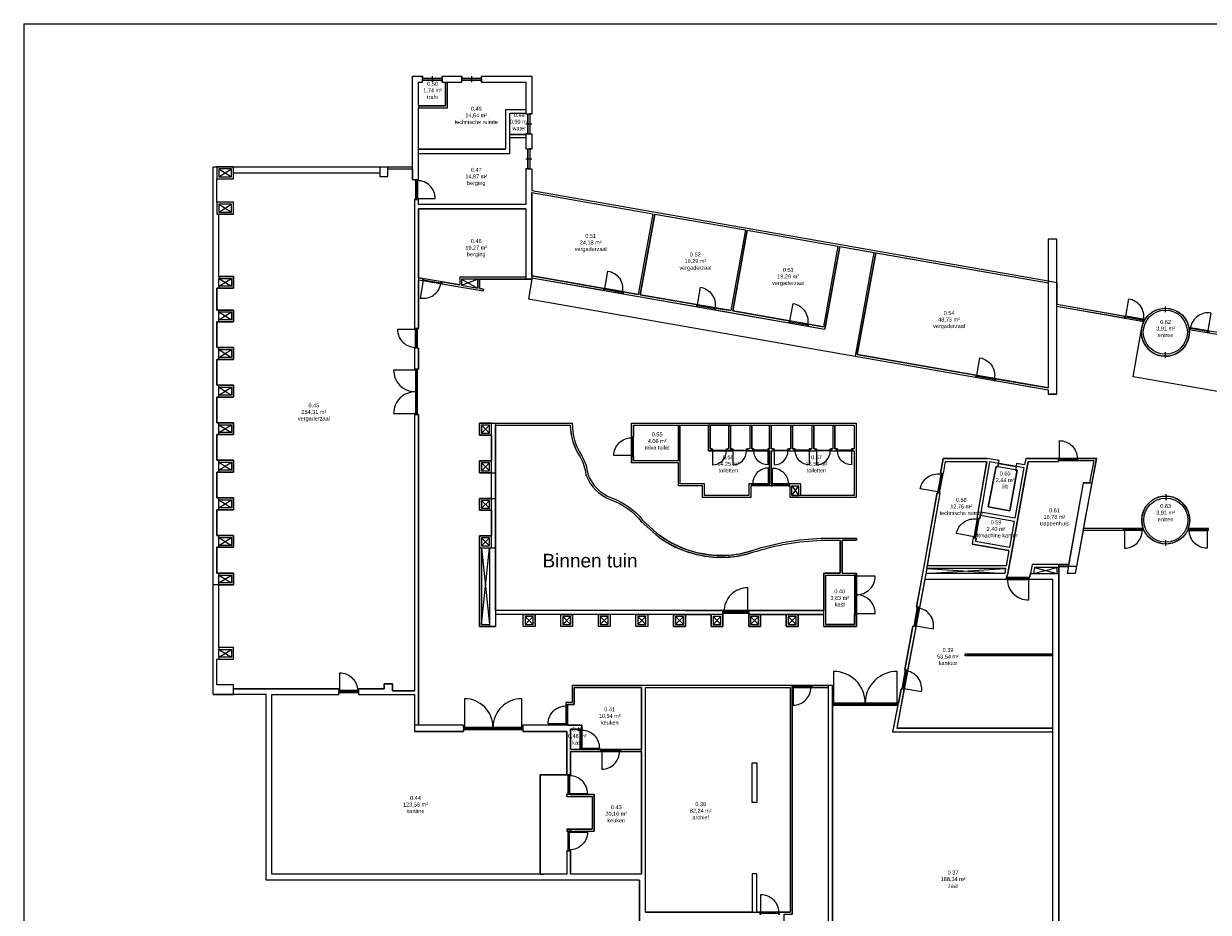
# Model space of a CAD drawing. Header units: inches. Extents: x 15 to 546804, y -66 to 267312.
# Tile 24 of 256: x 214980 to 274868, y 222380 to 267312. Entities that reach past the tile are written whole.
import ezdxf

# ---------------------------------------------------------------- set-up
doc = ezdxf.new("R2010")
doc.units = ezdxf.units.IN
doc.header["$MEASUREMENT"] = 0
doc.linetypes.add('DASHED', pattern=[0.75, 0.5, -0.25])
doc.layers.add('Contour lijnen_2', color=7, linetype='Continuous', lineweight=9)
doc.layers.add('HVA - Contour lijnen', color=7, linetype='Continuous', lineweight=9)
doc.layers.add('LAYER20', color=7, linetype='Continuous')
doc.styles.get("Standard").update_dxf_attribs({"font": 'arial.ttf'})

# ---------------------------------------------------------------- blocks, each defined once
blk = doc.blocks.new('*U205')
for points in [[(0, 0), (50, 0), (50, 100), (0, 100)], [(50, 60), (3267, 60), (3267, 100), (50, 100)], [(3267, 0), (3317, 0), (3317, 100), (3267, 100)]]:
    blk.add_lwpolyline(points, close=True)
at = {"layer": 'Contour lijnen_2', "color": 7}
blk.add_lwpolyline([(3267, 100), (3267, 1709, 0.414214), (1659, 100, 0.414214), (50, 1709), (50, 100)], format="xyb", dxfattribs=at)
blk = doc.blocks.new('*U3')
at = {"color": 7}
blk.add_lwpolyline([(0, 0), (0, 700, -0.414214), (700, 0, -0.667023)], format="xyb", dxfattribs=at)
blk = doc.blocks.new('*U5')
for points in [[(0, 0), (50, 0), (50, 100), (0, 100)], [(50, 60), (950, 60), (950, 100), (50, 100)], [(950, 0), (1000, 0), (1000, 100), (950, 100)]]:
    blk.add_lwpolyline(points, close=True)
at = {"layer": 'Contour lijnen_2', "xscale": 1.285714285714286, "yscale": 1.285714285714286, "zscale": 1.285714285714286}
blk.add_blockref('*U3', (50, 100), dxfattribs=at)
blk = doc.blocks.new('*U157')
for points in [[(0, 0), (50, 0), (50, 100), (0, 100)], [(50, 60), (2950, 60), (2950, 100), (50, 100)], [(2950, 0), (3000, 0), (3000, 100), (2950, 100)]]:
    blk.add_lwpolyline(points, close=True)
at = {"layer": 'Contour lijnen_2', "color": 7}
blk.add_lwpolyline([(2950, 100), (2950, 1550, 0.414214), (1500, 100, 0.414214), (50, 1550), (50, 100)], format="xyb", dxfattribs=at)
blk = doc.blocks.new('*U159')
for points in [[(0, 0), (50, 0), (50, 100), (0, 100)], [(50, 60), (2250, 60), (2250, 100), (50, 100)], [(2250, 0), (2300, 0), (2300, 100), (2250, 100)]]:
    blk.add_lwpolyline(points, close=True)
at = {"layer": 'Contour lijnen_2', "color": 7}
blk.add_lwpolyline([(2250, 100), (2250, 1200, 0.414214), (1150, 100, 0.414214), (50, 1200), (50, 100)], format="xyb", dxfattribs=at)
blk = doc.blocks.new('*U196')
at = {"linetype": 'DASHED'}
blk.add_lwpolyline([(0, 0), (1000, 0), (1000, 100), (0, 100)], close=True, dxfattribs=at)
blk = doc.blocks.new('*U198')
at = {"linetype": 'DASHED'}
blk.add_lwpolyline([(0, 0), (1000, 0), (1000, 100), (0, 100)], close=True, dxfattribs=at)
blk = doc.blocks.new('*U199')
at = {"linetype": 'DASHED'}
blk.add_lwpolyline([(0, 0), (1000, 0), (1000, 100), (0, 100)], close=True, dxfattribs=at)
blk = doc.blocks.new('*U200')
at = {"linetype": 'DASHED'}
blk.add_lwpolyline([(0, 0), (1000, 0), (1000, 100), (0, 100)], close=True, dxfattribs=at)
blk = doc.blocks.new('*U201')
for points in [[(0, 0), (50, 0), (50, 100), (0, 100)], [(50, 60), (1950, 60), (1950, 100), (50, 100)], [(1950, 0), (2000, 0), (2000, 100), (1950, 100)]]:
    blk.add_lwpolyline(points, close=True)
at = {"layer": 'Contour lijnen_2', "color": 7}
blk.add_lwpolyline([(1950, 100), (1950, 1050, 0.414214), (1000, 100, 0.414214), (50, 1050), (50, 100)], format="xyb", dxfattribs=at)
blk = doc.blocks.new('*U4')
for points in [[(0, 0), (50, 0), (50, 100), (0, 100)], [(50, 60), (850, 60), (850, 100), (50, 100)], [(850, 0), (900, 0), (900, 100), (850, 100)]]:
    blk.add_lwpolyline(points, close=True)
at = {"layer": 'Contour lijnen_2', "xscale": 1.142857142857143, "yscale": 1.142857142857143, "zscale": 1.142857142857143}
blk.add_blockref('*U3', (50, 100), dxfattribs=at)
blk = doc.blocks.new('*U18')
for points in [[(0, 0), (50, 0), (50, 100), (0, 100)], [(50, 60), (750, 60), (750, 100), (50, 100)], [(750, 0), (800, 0), (800, 100), (750, 100)]]:
    blk.add_lwpolyline(points, close=True)
at = {"layer": 'Contour lijnen_2'}
blk.add_blockref('*U3', (50, 100), dxfattribs=at)
blk = doc.blocks.new('*U192')
for points in [[(0, 0), (50, 0), (50, 100), (0, 100)], [(50, 60), (1101, 60), (1101, 100), (50, 100)], [(1101, 0), (1151, 0), (1151, 100), (1101, 100)]]:
    blk.add_lwpolyline(points, close=True)
at = {"layer": 'Contour lijnen_2', "xscale": 1.501296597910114, "yscale": 1.501296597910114, "zscale": 1.501296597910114}
blk.add_blockref('*U3', (50, 100), dxfattribs=at)
blk = doc.blocks.new('*U109')
for points in [[(0, 0), (50, 0), (50, 100), (0, 100)], [(50, 60), (950, 60), (950, 100), (50, 100)], [(950, 0), (1000, 0), (1000, 100), (950, 100)]]:
    blk.add_lwpolyline(points, close=True)
at = {"layer": 'Contour lijnen_2', "xscale": 1.285714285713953, "yscale": 1.285714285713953, "zscale": 1.285714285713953}
blk.add_blockref('*U3', (50, 100), dxfattribs=at)
blk = doc.blocks.new('*U110')
for points in [[(0, 0), (50, 0), (50, 100), (0, 100)], [(50, 60), (950, 60), (950, 100), (50, 100)], [(950, 0), (1000, 0), (1000, 100), (950, 100)]]:
    blk.add_lwpolyline(points, close=True)
at = {"layer": 'Contour lijnen_2', "xscale": 1.285714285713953, "yscale": 1.285714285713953, "zscale": 1.285714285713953}
blk.add_blockref('*U3', (50, 100), dxfattribs=at)
blk = doc.blocks.new('*U124')
for points in [[(0, 0), (50, 0), (50, 100), (0, 100)], [(50, 60), (1250, 60), (1250, 100), (50, 100)], [(1250, 0), (1300, 0), (1300, 100), (1250, 100)]]:
    blk.add_lwpolyline(points, close=True)
at = {"layer": 'Contour lijnen_2', "xscale": 1.714285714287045, "yscale": 1.714285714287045, "zscale": 1.714285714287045}
blk.add_blockref('*U3', (50, 100), dxfattribs=at)

msp = doc.modelspace()

# ---------------------------------------------------------------- linework, layer by layer
for p, q in [((234631, 264660), (235143, 264660)), ((234631, 259427), (234631, 264660)), ((234931, 263160), (234931, 264360)), ((234931, 264360), (235143, 264360)), ((235143, 264360), (235143, 264660)), ((235643, 264360), (235643, 264660)), ((236143, 264660), (237130, 264660)), ((236143, 264360), (236143, 264660)), ((236143, 264360), (236301, 264360)), ((236301, 263160), (236301, 264360)), ((236301, 264360), (236401, 264360)), ((236401, 263060), (236401, 264360)), ((236401, 264360), (237130, 264360)), ((237130, 264360), (237130, 264660)), ((237630, 264360), (237630, 264660)), ((238130, 264660), (240671, 264660)), ((238130, 264360), (238130, 264660)), ((238130, 264360), (240371, 264360)), ((240371, 264360), (240371, 262785)), ((240671, 264660), (240671, 262785)), ((234931, 263160), (236301, 263160)), ((234931, 263160), (234931, 263060)), ((234931, 260960), (234931, 263060)), ((234931, 263060), (236401, 263060)), ((240371, 262950), (239341, 262950)), ((239341, 262950), (239341, 260960)), ((239551, 261705), (239551, 262785)), ((239551, 262785), (240371, 262785)), ((240371, 262785), (240371, 262749)), ((240371, 262749), (240671, 262749)), ((240671, 262785), (240671, 262749)), ((240371, 262249), (240671, 262249)), ((240371, 261749), (240371, 261705)), ((240371, 261749), (240671, 261749)), ((240671, 261749), (240671, 260981)), ((239551, 261705), (240371, 261705)), ((239551, 261555), (239551, 261705)), ((239551, 260750), (239551, 261555)), ((239551, 261555), (240371, 261555)), ((240371, 261705), (240371, 261555)), ((240371, 261555), (240371, 260981)), ((234931, 260960), (239341, 260960)), ((234931, 260750), (234931, 260960)), ((234931, 259427), (234931, 260750)), ((234931, 260750), (239551, 260750)), ((240371, 260981), (240671, 260981)), ((224551, 259775), (224551, 260075)), ((224551, 260075), (225581, 260075)), ((224551, 260075), (225581, 260075)), ((224851, 259975), (225481, 259575)), ((224851, 259575), (225481, 259975)), ((225581, 260075), (234631, 260075)), ((232981, 260060), (232981, 259585)), ((233381, 259585), (233381, 260060)), ((233381, 259975), (234631, 259975)), ((240371, 260481), (240671, 260481)), ((240371, 259981), (240371, 258165)), ((240371, 259981), (240671, 259981)), ((240671, 259981), (240671, 258877)), ((224551, 233385), (224551, 259775)), ((224751, 258285), (224751, 259475)), ((225581, 259775), (232981, 259775)), ((232981, 259585), (233381, 259585)), ((232981, 259585), (233381, 259585)), ((234631, 259585), (234631, 259427)), ((234631, 259427), (234931, 259427)), ((234781, 259427), (234881, 259427)), ((234781, 259427), (234881, 259427)), ((240671, 258877), (266768, 254309)), ((240671, 258775), (246782, 257705)), ((240671, 258775), (240671, 258475)), ((224851, 258185), (225481, 257785)), ((224851, 257785), (225481, 258185)), ((234931, 258427), (234731, 258427)), ((234731, 258427), (234731, 251897)), ((234781, 258427), (234881, 258427)), ((234931, 258165), (234931, 258427)), ((240371, 258165), (234931, 258165)), ((240671, 258475), (240671, 254565)), ((225581, 257685), (224851, 257685)), ((224851, 254535), (224851, 257685)), ((234931, 257955), (234931, 251897)), ((240371, 257955), (234931, 257955)), ((240371, 257955), (240371, 254390)), ((246782, 257705), (246046, 253624)), ((246881, 257688), (246144, 253607)), ((246881, 257688), (251463, 256886)), ((251463, 256886), (250726, 252805)), ((251561, 256869), (250825, 252788)), ((251561, 256869), (256143, 256067)), ((267218, 256419), (266768, 256419)), ((266768, 256419), (266768, 254309)), ((267218, 248577), (267218, 256419)), ((256143, 256067), (255407, 251986)), ((256242, 256050), (255487, 251870)), ((256242, 256050), (266768, 254207)), ((257954, 255750), (257007, 250504)), ((258052, 255733), (257123, 250585)), ((225581, 254535), (224851, 254535)), ((224851, 254535), (224851, 254435)), ((240671, 254565), (244311, 253928)), ((240671, 254565), (240671, 254464)), ((224751, 253935), (225581, 253935)), ((224751, 253935), (224751, 252835)), ((224851, 254435), (225481, 254035)), ((224851, 254035), (225481, 254435)), ((224851, 254035), (224851, 253935)), ((234931, 254470), (235150, 254432)), ((234931, 254368), (235132, 254333)), ((235150, 254432), (235132, 254333)), ((236135, 254259), (236118, 254161)), ((236118, 254161), (237004, 254005)), ((236135, 254259), (237021, 254104)), ((237004, 254005), (238004, 253830)), ((240371, 254490), (237021, 254490)), ((237021, 254490), (237021, 254104)), ((240671, 254390), (237121, 254390)), ((237121, 254390), (237121, 254086)), ((237121, 254390), (237921, 253946)), ((237121, 254086), (237921, 254390)), ((237121, 254086), (237921, 253946)), ((237921, 254390), (237921, 253946)), ((238021, 254390), (238021, 253929)), ((238021, 253929), (238218, 253894)), ((240671, 254464), (244293, 253830)), ((240671, 254464), (240671, 254390)), ((244311, 253928), (244293, 253830)), ((266768, 254309), (266768, 254207)), ((266768, 254207), (266768, 248897)), ((238004, 253830), (238201, 253796)), ((238218, 253894), (238201, 253796)), ((245296, 253756), (245278, 253657)), ((245278, 253657), (248974, 253010)), ((245296, 253756), (246046, 253624)), ((246144, 253607), (248991, 253109)), ((224851, 252735), (224851, 252835)), ((224851, 252735), (225481, 252335)), ((224851, 252335), (225481, 252735)), ((248991, 253109), (248974, 253010)), ((249976, 252936), (249959, 252838)), ((249959, 252838), (253654, 252191)), ((249976, 252936), (250726, 252805)), ((250825, 252788), (253671, 252290)), ((267200, 253030), (270626, 252431)), ((267218, 253129), (270643, 252529)), ((272696, 252720), (272696, 253020)), ((224751, 252235), (224751, 250935)), ((224851, 252235), (224851, 252335)), ((253671, 252290), (253654, 252191)), ((270626, 252431), (270643, 252529)), ((271611, 252258), (271628, 252357)), ((271628, 252357), (271663, 252351)), ((234931, 251897), (234731, 251897)), ((254656, 252117), (254639, 252019)), ((254639, 252019), (255487, 251870)), ((254656, 252117), (255407, 251986)), ((273885, 251962), (273919, 251956)), ((273902, 251857), (273919, 251956)), ((224851, 250835), (224851, 250935)), ((224751, 250335), (224751, 249035)), ((224851, 250835), (225481, 250435)), ((224851, 250435), (225481, 250835)), ((224851, 250335), (224851, 250435)), ((234731, 250897), (234731, 249851)), ((234931, 250897), (234731, 250897)), ((234931, 250897), (234931, 249851)), ((257007, 250504), (263102, 249437)), ((257123, 250585), (263119, 249536)), ((272696, 250402), (272696, 250702)), ((234931, 249851), (234731, 249851)), ((263119, 249536), (263102, 249437)), ((264104, 249363), (264087, 249265)), ((264087, 249265), (266768, 248796)), ((264104, 249363), (266768, 248897)), ((224851, 248935), (224851, 249035)), ((224851, 248935), (225481, 248535)), ((224851, 248535), (225481, 248935)), ((266768, 248796), (266768, 248577)), ((267218, 248577), (266768, 248577)), ((224751, 248435), (224751, 247135)), ((224851, 248435), (224851, 248535)), ((234731, 247551), (234731, 233585)), ((234931, 247551), (234731, 247551)), ((234931, 247551), (234931, 231835)), ((224851, 247035), (224851, 247135)), ((224851, 247035), (225481, 246635)), ((224851, 246635), (225481, 247035)), ((238031, 247110), (242711, 247110)), ((238031, 247110), (238831, 247110)), ((238031, 247110), (238031, 246510)), ((238131, 247010), (238531, 246610)), ((238131, 246610), (238531, 247010)), ((238831, 247110), (238831, 241410)), ((238835, 247010), (242612, 247010)), ((245711, 247110), (257061, 247110)), ((245711, 246421), (245711, 247110)), ((245811, 247010), (245811, 246421)), ((245811, 247010), (256961, 247010)), ((248076, 245207), (248076, 247010)), ((248176, 244045), (248176, 247010)), ((249599, 245710), (249599, 247010)), ((249699, 245810), (249699, 247010)), ((250616, 247010), (250616, 245810)), ((250716, 247010), (250716, 245810)), ((251686, 247010), (251686, 245810)), ((251786, 247010), (251786, 245810)), ((252684, 245810), (252684, 247010)), ((252684, 247010), (252684, 245810)), ((252684, 247010), (252784, 247010)), ((252784, 245810), (252784, 247010)), ((252784, 247010), (256961, 247010)), ((252784, 247010), (254822, 247010)), ((253753, 247010), (253753, 245810)), ((253853, 247010), (253853, 245810)), ((254822, 247010), (254822, 245810)), ((254922, 247010), (254922, 245810)), ((255892, 247010), (255892, 245810)), ((255992, 247010), (255992, 245810)), ((256961, 247010), (256961, 245810)), ((257061, 247110), (257061, 243360)), ((224751, 246535), (224751, 245235)), ((224851, 246535), (224851, 246635)), ((238131, 246510), (238631, 246510)), ((238631, 246510), (238631, 245210)), ((245811, 246421), (245711, 246421)), ((249758, 245710), (249599, 245710)), ((249758, 245810), (249699, 245810)), ((249758, 245810), (249758, 245710)), ((250616, 245810), (250558, 245810)), ((250558, 245810), (250558, 245710)), ((250775, 245710), (250558, 245710)), ((250775, 245810), (250716, 245810)), ((250775, 245810), (250775, 245710)), ((251686, 245810), (251575, 245810)), ((251575, 245810), (251575, 245710)), ((251845, 245710), (251575, 245710)), ((251845, 245810), (251786, 245810)), ((251845, 245810), (251845, 245710)), ((252684, 245810), (252645, 245810)), ((252645, 245810), (252645, 245710)), ((252684, 245710), (252645, 245710)), ((252684, 244045), (252684, 245710)), ((252784, 245810), (252868, 245810)), ((252784, 245810), (252868, 245810)), ((252784, 244045), (252784, 245710)), ((252784, 245710), (252868, 245710)), ((252868, 245810), (252868, 245710)), ((253668, 245810), (253753, 245810)), ((253668, 245810), (253668, 245710)), ((253668, 245810), (253753, 245810)), ((253668, 245710), (253938, 245710)), ((253853, 245810), (253938, 245810)), ((253853, 245810), (253938, 245810)), ((253938, 245810), (253938, 245710)), ((254738, 245810), (254822, 245810)), ((254738, 245810), (254738, 245710)), ((254738, 245810), (254822, 245810)), ((254738, 245710), (255007, 245710)), ((254922, 245810), (255007, 245810)), ((254922, 245810), (255007, 245810)), ((255007, 245810), (255007, 245710)), ((255807, 245810), (255892, 245810)), ((255807, 245810), (255807, 245710)), ((255807, 245810), (255892, 245810)), ((255807, 245710), (256076, 245710)), ((255992, 245810), (256076, 245810)), ((255992, 245810), (256076, 245810)), ((256076, 245810), (256076, 245710)), ((256876, 245810), (256961, 245810)), ((256876, 245810), (256961, 245810)), ((256876, 245810), (256876, 245710)), ((256876, 245710), (256961, 245710)), ((256961, 245710), (256961, 243460)), ((224851, 245135), (224851, 245235)), ((224851, 245135), (225481, 244735)), ((224851, 244735), (225481, 245135)), ((238131, 245210), (238631, 245210)), ((238131, 245110), (238531, 244710)), ((238131, 244710), (238531, 245110)), ((245811, 245421), (245711, 245421)), ((245711, 245421), (245711, 245110)), ((248076, 245107), (245711, 245110)), ((245811, 245421), (245811, 245210)), ((248076, 245207), (245811, 245210)), ((248076, 243945), (248076, 245107)), ((261333, 244586), (261463, 245329)), ((261463, 245329), (263693, 245329)), ((261481, 244560), (261589, 245179)), ((261589, 245179), (263663, 245179)), ((263664, 245181), (263162, 242313)), ((263812, 245156), (263310, 242287)), ((264290, 245224), (263693, 245329)), ((265551, 244851), (263812, 245156)), ((264264, 245076), (264233, 244898)), ((264264, 245076), (264290, 245224)), ((265762, 245179), (264727, 239506)), ((265176, 245069), (265151, 244921)), ((265577, 244999), (265176, 245069)), ((265637, 245329), (265577, 244999)), ((265637, 245329), (267294, 245329)), ((265762, 245179), (267294, 245179)), ((267294, 245179), (267294, 245329)), ((269194, 245329), (268141, 239510)), ((268294, 245329), (269194, 245329)), ((268294, 245229), (268294, 245329)), ((268294, 245229), (269074, 245229)), ((269074, 245229), (268868, 244088)), ((224751, 244635), (224751, 243335)), ((224851, 244635), (224851, 244735)), ((238031, 244610), (238831, 244610)), ((261481, 244560), (261333, 244586)), ((265550, 244851), (265088, 242311)), ((265151, 244921), (265119, 244743)), ((249296, 243945), (248076, 243945)), ((249396, 244045), (248176, 244045)), ((249296, 243360), (249296, 243945)), ((249396, 243460), (249396, 244045)), ((251784, 244045), (251646, 244045)), ((251646, 244045), (251646, 243460)), ((251784, 243945), (251746, 243945)), ((251746, 243945), (251746, 243360)), ((251784, 244045), (251784, 243945)), ((252684, 244045), (252684, 243945)), ((252784, 243945), (252684, 243945)), ((252784, 244045), (252784, 243945)), ((254266, 244045), (253684, 244045)), ((253684, 244045), (253684, 243945)), ((253721, 243945), (253684, 243945)), ((253721, 243360), (253721, 243945)), ((253821, 243460), (253821, 243945)), ((253821, 243945), (254166, 243945)), ((253821, 243945), (254166, 243460)), ((253821, 243460), (254166, 243945)), ((254166, 243460), (254166, 243945)), ((254266, 243460), (254266, 244045)), ((268546, 244088), (267734, 239510)), ((268546, 244088), (268970, 244088)), ((224851, 243235), (224851, 243335)), ((224851, 243235), (225481, 242835)), ((224851, 242835), (225481, 243235)), ((238031, 243310), (238831, 243310)), ((238131, 243210), (238531, 242810)), ((238131, 242810), (238531, 243210)), ((251746, 243360), (249296, 243360)), ((251646, 243460), (249396, 243460)), ((257061, 243360), (253721, 243360)), ((256961, 243460), (253821, 243460)), ((253821, 243460), (254166, 243460)), ((260492, 239782), (261160, 243601)), ((260640, 239756), (261308, 243575)), ((261308, 243575), (261160, 243601)), ((272717, 243522), (272717, 243222)), ((224751, 242735), (224751, 241435)), ((224851, 242735), (224851, 242835)), ((238131, 242710), (238631, 242710)), ((238631, 242710), (238631, 241410)), ((265088, 242311), (263367, 242612)), ((263310, 242287), (263162, 242313)), ((263341, 242465), (265061, 242164)), ((265061, 242164), (264817, 240821)), ((224851, 241335), (224851, 241435)), ((238031, 241410), (238631, 241410)), ((238631, 241410), (238031, 241410)), ((238631, 240810), (238631, 241410)), ((238831, 241410), (238831, 240810)), ((271621, 241689), (268535, 241689)), ((271579, 241789), (268553, 241789)), ((270579, 241789), (270579, 241689)), ((271579, 241789), (271579, 241689)), ((274881, 241689), (273813, 241689)), ((274881, 241789), (273856, 241789)), ((273856, 241789), (273856, 241689)), ((274856, 241789), (274856, 241689)), ((224751, 239535), (224751, 240835)), ((224751, 240835), (224751, 239535)), ((224851, 241335), (225481, 240935)), ((224851, 240935), (225481, 241335)), ((224851, 240835), (224851, 240935)), ((238031, 240810), (238831, 240810)), ((238031, 240810), (238531, 240810)), ((238031, 240810), (238031, 236835)), ((238131, 241310), (238531, 240910)), ((238131, 240910), (238531, 241310)), ((238131, 240810), (238131, 236935)), ((238131, 240810), (238531, 236935)), ((238131, 236935), (238531, 240810)), ((238531, 240810), (238531, 236835)), ((238531, 240810), (238631, 240810)), ((238831, 240810), (238831, 236835)), ((256251, 239535), (256251, 241192)), ((256351, 239535), (256351, 241192)), ((257086, 241292), (257086, 241192)), ((262989, 241328), (262932, 240998)), ((262932, 240998), (264790, 240673)), ((264790, 240673), (262932, 240998)), ((263137, 241302), (262989, 241328)), ((263001, 240984), (263001, 240986)), ((263137, 241302), (263106, 241124)), ((264817, 240821), (263106, 241124)), ((272717, 240904), (272717, 241204)), ((264790, 240673), (264650, 239906)), ((260123, 237831), (260492, 239782)), ((260640, 239756), (260270, 237805)), ((260592, 239506), (264623, 239756)), ((264623, 239756), (260640, 239756)), ((260640, 239756), (264577, 239506)), ((264650, 239906), (260668, 239906)), ((264623, 239756), (264577, 239506)), ((265957, 239960), (265877, 239510)), ((267304, 239960), (265957, 239960)), ((266083, 239810), (266030, 239510)), ((266030, 239510), (267204, 239810)), ((267304, 239810), (266083, 239810)), ((266083, 239810), (267204, 239510)), ((267204, 239810), (267204, 239510)), ((267304, 239510), (267304, 239960)), ((267304, 239960), (267804, 239960)), ((267304, 239860), (267804, 239860)), ((267304, 239810), (267304, 239510)), ((224851, 239435), (224851, 239535)), ((224851, 239035), (225481, 239435)), ((224851, 239435), (225481, 239035)), ((224851, 238935), (224851, 239035)), ((225581, 239535), (225331, 239535)), ((255431, 237635), (255431, 239535)), ((255431, 239535), (256251, 239535)), ((255531, 236935), (255531, 239435)), ((255531, 239435), (256981, 239435)), ((256351, 239535), (257081, 239535)), ((256981, 239435), (257081, 239435)), ((257081, 239435), (257081, 239535)), ((264673, 239210), (260536, 239210)), ((264577, 239506), (260592, 239506)), ((264727, 239506), (264673, 239310)), ((264673, 239210), (264673, 239310)), ((265824, 239310), (265877, 239510)), ((265824, 239210), (265824, 239310)), ((267004, 239210), (265824, 239210)), ((265877, 239510), (267304, 239510)), ((267004, 235440), (267004, 239210)), ((267304, 205530), (267304, 239510)), ((268141, 239510), (267734, 239510)), ((224851, 238935), (224551, 238935)), ((224851, 238935), (224751, 238935)), ((224851, 235775), (224851, 238935)), ((224851, 238935), (225581, 238935)), ((260270, 237805), (260123, 237831)), ((248431, 237635), (238831, 237635)), ((248431, 237435), (238831, 237435)), ((240231, 236935), (240231, 237435)), ((240331, 237335), (240731, 236935)), ((240331, 236935), (240731, 237335)), ((240831, 236935), (240831, 237435)), ((242131, 236935), (242131, 237435)), ((242231, 237335), (242631, 236935)), ((242231, 236935), (242631, 237335)), ((242731, 236935), (242731, 237435)), ((244131, 237335), (244531, 236935)), ((244131, 236935), (244531, 237335)), ((246031, 237335), (246431, 236935)), ((246031, 236935), (246431, 237335)), ((247831, 236935), (247831, 237435)), ((247931, 237335), (248331, 236935)), ((247931, 236935), (248331, 237335)), ((248431, 237635), (249731, 237635)), ((248431, 236835), (248431, 237435)), ((248431, 237435), (249731, 237435)), ((249731, 237635), (250331, 237635)), ((249831, 237335), (250231, 236935)), ((249831, 236935), (250231, 237335)), ((250331, 236835), (250331, 237635)), ((250331, 236835), (250331, 237635)), ((250331, 237635), (250331, 237435)), ((251631, 236835), (251631, 237635)), ((251631, 237635), (255431, 237635)), ((251631, 237435), (255431, 237435)), ((251731, 237335), (252131, 236935)), ((251731, 236935), (252131, 237335)), ((252231, 236835), (252231, 237435)), ((252231, 236835), (252231, 237435)), ((253531, 236835), (253531, 237435)), ((253631, 237335), (254031, 236935)), ((253631, 236935), (254031, 237335)), ((254131, 236835), (254131, 237435)), ((255431, 236835), (255431, 237635)), ((256981, 236935), (256981, 237435)), ((256981, 237435), (257081, 237435)), ((257081, 236835), (257081, 237435)), ((238031, 236835), (238831, 236835)), ((238131, 236935), (238531, 236935)), ((249731, 236835), (250331, 236835)), ((251631, 236835), (252231, 236835)), ((253531, 236835), (254131, 236835)), ((255431, 236835), (255531, 236835)), ((255531, 236935), (256981, 236935)), ((255531, 236835), (257081, 236835)), ((259521, 234650), (259937, 236848)), ((260085, 236822), (259669, 234624)), ((260085, 236822), (259937, 236848)), ((225581, 235775), (224851, 235775)), ((224851, 235775), (224851, 235675)), ((224851, 235275), (225481, 235675)), ((224851, 235675), (225481, 235275)), ((225581, 235175), (225581, 235775)), ((267004, 235440), (262574, 235440)), ((262574, 235440), (262574, 235340)), ((267004, 235340), (267004, 235440)), ((224751, 233885), (224751, 235175)), ((224751, 235175), (225581, 235175)), ((224851, 235275), (224851, 235175)), ((267004, 235340), (262574, 235340)), ((267004, 231690), (267004, 235340)), ((259669, 234624), (259521, 234650)), ((225581, 233885), (224751, 233885)), ((225581, 233685), (225581, 233885)), ((225581, 233685), (230907, 233685)), ((225581, 233385), (225581, 233685)), ((230907, 233685), (230907, 233395)), ((231907, 233685), (233201, 233685)), ((231907, 233685), (231907, 233395)), ((233201, 233685), (233201, 233925)), ((233201, 233925), (233621, 233925)), ((233621, 233925), (233621, 233585)), ((233621, 233585), (234731, 233585)), ((253829, 233855), (242716, 233855)), ((242716, 233855), (242716, 232985)), ((246216, 233755), (242816, 233755)), ((242816, 233755), (242816, 232885)), ((246216, 224310), (246216, 233755)), ((246416, 222380), (246416, 233755)), ((246416, 233755), (253729, 233755)), ((253729, 233755), (253729, 222380)), ((253829, 233755), (253829, 233855)), ((253829, 233755), (253829, 222280)), ((255654, 233855), (254829, 233855)), ((254829, 233755), (254829, 233855)), ((255654, 233755), (254829, 233755)), ((255654, 233855), (255654, 206320)), ((255864, 233855), (255654, 233855)), ((255864, 213040), (255864, 233855)), ((255864, 233855), (255864, 232955)), ((258923, 231490), (259335, 233667)), ((259483, 233641), (259114, 231690)), ((259483, 233641), (259335, 233667)), ((227231, 233385), (224551, 233385)), ((224551, 233385), (225581, 233385)), ((227231, 224010), (227231, 233385)), ((227531, 224310), (227531, 233385)), ((231907, 233395), (234731, 233385)), ((234731, 233385), (234731, 231525)), ((242716, 232985), (242391, 232985)), ((242391, 232985), (242391, 232865)), ((242491, 232865), (242391, 232865)), ((242816, 232885), (242491, 232885)), ((242491, 232885), (242491, 232865)), ((255864, 232955), (259200, 232955)), ((255864, 232855), (259181, 232855)), ((237209, 231835), (234731, 231835)), ((237209, 231835), (237209, 231525)), ((242391, 231835), (240209, 231835)), ((240209, 231835), (240209, 231525)), ((242391, 231865), (242391, 231835)), ((242491, 231865), (242391, 231865)), ((242491, 231865), (242491, 231845)), ((242491, 231845), (243201, 231845)), ((243201, 231845), (243201, 231645)), ((237209, 231525), (234731, 231525)), ((242431, 231525), (240209, 231525)), ((242432, 229335), (242431, 231525)), ((243201, 231645), (242631, 231645)), ((242631, 231645), (242631, 230615)), ((243101, 231645), (243101, 231630)), ((243201, 231630), (243101, 231630)), ((243201, 231645), (243201, 231630)), ((267004, 231490), (258923, 231490)), ((267004, 231690), (259114, 231690)), ((267004, 231490), (267004, 231690)), ((267004, 213040), (267004, 231490)), ((242631, 230615), (244153, 230615)), ((243101, 230630), (243101, 230615)), ((243201, 230630), (243101, 230630)), ((243201, 230630), (243101, 230630)), ((243201, 230630), (243201, 230615)), ((244153, 230615), (244153, 230515)), ((245153, 230615), (246216, 230615)), ((245153, 230615), (245153, 230515)), ((242631, 230515), (244153, 230515)), ((242631, 230515), (242631, 229335)), ((245153, 230515), (246216, 230515)), ((251809, 227940), (251809, 229940)), ((251809, 229940), (252049, 229940)), ((252049, 229940), (252049, 227940)), ((242631, 229335), (242432, 229335)), ((242431, 228235), (242431, 228335)), ((242631, 228335), (242431, 228335)), ((242431, 228235), (242631, 228235)), ((242631, 228335), (243816, 228335)), ((242631, 228235), (243716, 228235)), ((243716, 228235), (243716, 226590)), ((243816, 228335), (243816, 226490)), ((252049, 227940), (251809, 227940)), ((242431, 226590), (242431, 226490)), ((242431, 226590), (242631, 226590)), ((242631, 226490), (242431, 226490)), ((242631, 226590), (242631, 226490)), ((242631, 226590), (243716, 226590)), ((242631, 226490), (243816, 226490)), ((242432, 225490), (242431, 224310)), ((242631, 225490), (242432, 225490)), ((242631, 225490), (242631, 224310)), ((246116, 224010), (227231, 224010)), ((242431, 224310), (227531, 224310)), ((246216, 224310), (242631, 224310)), ((246116, 224010), (246116, 218810)), ((252049, 224330), (251809, 224330)), ((251809, 224330), (251809, 222380)), ((252049, 222380), (252049, 224330)), ((246416, 222380), (252192, 222380)), ((251809, 222380), (252049, 222380)), ((253192, 222380), (253729, 222380)), ((253192, 222280), (253192, 222380))]:
    msp.add_line(p, q)
for points in [[(224751, 259475), (225581, 259475), (225581, 260075), (224751, 260075)], [(224851, 259575), (225481, 259575), (225481, 259975), (224851, 259975)], [(224751, 257685), (225581, 257685), (225581, 258285), (224751, 258285)], [(224851, 257785), (225481, 257785), (225481, 258185), (224851, 258185)], [(224851, 254435), (225481, 254435), (225481, 254035), (224851, 254035)], [(224851, 252735), (225481, 252735), (225481, 252335), (224851, 252335)], [(224851, 250835), (225481, 250835), (225481, 250435), (224851, 250435)], [(224851, 248935), (225481, 248935), (225481, 248535), (224851, 248535)], [(224851, 247035), (225481, 247035), (225481, 246635), (224851, 246635)], [(238131, 246610), (238531, 246610), (238531, 247010), (238131, 247010)], [(249599, 245710), (250716, 245710), (250716, 247010), (249599, 247010)], [(224851, 245135), (225481, 245135), (225481, 244735), (224851, 244735)], [(238131, 244710), (238531, 244710), (238531, 245110), (238131, 245110)], [(224851, 243235), (225481, 243235), (225481, 242835), (224851, 242835)], [(238131, 242810), (238531, 242810), (238531, 243210), (238131, 243210)], [(224851, 241335), (225481, 241335), (225481, 240935), (224851, 240935)], [(238131, 240910), (238531, 240910), (238531, 241310), (238131, 241310)], [(224851, 239435), (225481, 239435), (225481, 239035), (224851, 239035)], [(240831, 236835), (240231, 236835), (240231, 237435), (240831, 237435)], [(240331, 236935), (240731, 236935), (240731, 237335), (240331, 237335)], [(242731, 236835), (242131, 236835), (242131, 237435), (242731, 237435)], [(242231, 236935), (242631, 236935), (242631, 237335), (242231, 237335)], [(244631, 236835), (244031, 236835), (244031, 237435), (244631, 237435)], [(244131, 236935), (244531, 236935), (244531, 237335), (244131, 237335)], [(246531, 236835), (245931, 236835), (245931, 237435), (246531, 237435)], [(246031, 236935), (246431, 236935), (246431, 237335), (246031, 237335)], [(248431, 236835), (247831, 236835), (247831, 237435), (248431, 237435)], [(247931, 236935), (248331, 236935), (248331, 237335), (247931, 237335)], [(249731, 236835), (250331, 236835), (250331, 237435), (249731, 237435)], [(249831, 236935), (250231, 236935), (250231, 237335), (249831, 237335)], [(251631, 236835), (252231, 236835), (252231, 237435), (251631, 237435)], [(251731, 236935), (252131, 236935), (252131, 237335), (251731, 237335)], [(253531, 236835), (254131, 236835), (254131, 237435), (253531, 237435)], [(253631, 236935), (254031, 236935), (254031, 237335), (253631, 237335)], [(224851, 235675), (225481, 235675), (225481, 235275), (224851, 235275)]]:
    msp.add_lwpolyline(points, close=True)
for points in [[(224851, 254535), (225581, 254535), (225581, 253935), (224751, 253935)], [(224751, 252835), (225581, 252835), (225581, 252235), (224751, 252235)], [(224751, 250935), (225581, 250935), (225581, 250335), (224751, 250335)], [(224751, 249035), (225581, 249035), (225581, 248435), (224751, 248435)], [(224751, 247135), (225581, 247135), (225581, 246535), (224751, 246535)], [(238031, 246510), (238631, 246510), (238631, 247110), (238031, 247110), (238031, 246510)], [(249699, 245810), (249758, 245810)], [(250558, 245810), (250616, 245810)], [(224751, 245235), (225581, 245235), (225581, 244635), (224751, 244635)], [(238031, 245210), (238031, 244610), (238631, 244610), (238631, 245210), (238031, 245210)], [(224751, 243335), (225581, 243335), (225581, 242735), (224751, 242735)], [(238031, 242710), (238631, 242710), (238631, 243310), (238031, 243310), (238031, 242710)], [(224751, 241435), (225581, 241435), (225581, 240835), (224751, 240835)], [(238031, 241410), (238031, 240810), (238631, 240810), (238631, 241410), (238031, 241410)], [(256351, 241192), (257086, 241192)], [(224751, 239535), (225581, 239535), (225581, 238935), (224751, 238935)], [(247831, 236835), (248431, 236835), (248431, 237435), (247831, 237435), (247831, 236935)]]:
    msp.add_lwpolyline(points)
for points in [[(242611, 247110, 0.000054), (242611, 247110, 0.000054)], [(242612, 247010, 0.138147), (243106, 245417, -0.104275), (243397, 244508, 0.210127), (244657, 243241, -0.142208), (246198, 242147), (246930, 241483, 0.104481), (248578, 240598, 0.164917), (251897, 240599, -0.070666), (255299, 241192), (256251, 241192)], [(242711, 247110, 0.146739), (243191, 245469, -0.103147), (243495, 244532, 0.208283), (244692, 243335, -0.141459), (246271, 242216), (246996, 241558, 0.104501), (248608, 240694, 0.165058), (251866, 240694, -0.070712), (255297, 241292), (257086, 241292)]]:
    msp.add_lwpolyline(points, format="xyb")
for centre in [(272696, 251711), (272717, 242213)]:
    msp.add_circle(centre, 1215)
at = {"layer": 'HVA - Contour lijnen'}
for points in [[(214980, 267312), (214980, 178212)], [(214980, 267312), (340980, 267312)], [(240671, 254390), (240497, 253394), (257973, 250335)], [(271070, 249460), (271490, 251858)], [(275714, 248647), (271070, 249460)]]:
    msp.add_lwpolyline(points, dxfattribs=at)
for points in [[(246116, 201865), (246116, 224010), (227231, 224010), (227231, 233385), (224551, 233385), (224551, 260075), (234631, 260075), (234631, 264660), (235143, 264660), (235143, 264560), (236143, 264560), (236143, 264660), (237130, 264660), (237130, 264560), (238130, 264560), (238130, 264660), (240671, 264660), (240671, 262749), (240571, 262749), (240571, 261749), (240671, 261749), (240671, 260981), (240571, 260981), (240571, 259981), (240671, 259981), (240671, 258877), (266768, 254309), (267218, 254230), (267218, 253129), (271663, 252351, -0.676431), (273885, 251962), (275998, 251592)], [(274881, 241789), (273856, 241789, 1.440069), (271579, 241789), (268553, 241789), (269241, 245329), (265637, 245329), (265577, 244999), (265176, 245069), (265151, 244921), (264264, 245076), (264290, 245224), (263693, 245329), (261463, 245329), (261333, 244586), (261357, 244582), (261185, 243597), (261160, 243601), (260123, 237831), (260147, 237826), (259975, 236841), (259937, 236848), (259521, 234650), (259546, 234645), (259373, 233660), (259335, 233667), (259200, 232955), (255864, 232955), (255864, 233855), (242716, 233855), (242716, 232985), (242391, 232985), (242391, 231835), (240209, 231835), (240209, 231730), (237209, 231730), (237209, 231835), (234931, 231835), (234931, 247551), (234881, 247551), (234881, 249851), (234931, 249851), (234931, 250897), (234881, 250897), (234881, 251897), (234931, 251897), (234931, 254368), (238201, 253796), (238218, 253894), (238021, 253929), (238021, 254390), (240671, 254390), (240671, 254464), (255487, 251870), (256242, 256050), (257954, 255750), (257007, 250504), (266768, 248796), (266768, 248577), (267218, 248577), (267218, 253027), (271611, 252258, 1.347708), (273902, 251857), (275998, 251490)], [(274881, 241689), (273813, 241689, -0.630076), (271621, 241689), (268535, 241689), (268204, 239860), (267304, 239860), (267304, 205230)]]:
    msp.add_lwpolyline(points, format="xyb", dxfattribs=at)
for points in [[(234931, 264360), (235143, 264360), (235143, 264460), (236143, 264460), (236143, 264360), (236301, 264360), (236301, 263160), (234931, 263160)], [(234931, 263060), (236401, 263060), (236401, 264360), (237130, 264360), (237130, 264460), (238130, 264460), (238130, 264360), (240371, 264360), (240371, 262950), (239341, 262950), (239341, 260960), (234931, 260960)], [(239551, 262785), (240371, 262785), (240371, 262767), (240371, 262749), (240471, 262749), (240471, 261749), (240371, 261749), (240371, 261705), (239551, 261705)], [(234931, 260750), (239551, 260750), (239551, 261555), (240371, 261555), (240371, 260981), (240471, 260981), (240471, 259981), (240371, 259981), (240371, 258165), (234931, 258165), (234931, 258427), (234881, 258427), (234881, 259427), (234931, 259427)], [(234731, 233585), (233621, 233585), (233621, 233925), (233201, 233925), (233201, 233685), (231907, 233685), (231907, 233590), (230907, 233590), (230907, 233685), (225581, 233685), (225581, 233885), (224751, 233885), (224751, 235175), (225581, 235175), (225581, 235775), (224851, 235775), (224851, 238935), (225581, 238935), (225581, 239535), (224751, 239535), (224751, 240835), (225581, 240835), (225581, 241435), (224751, 241435), (224751, 242735), (225581, 242735), (225581, 243335), (224751, 243335), (224751, 244635), (225581, 244635), (225581, 245235), (224751, 245235), (224751, 246535), (225581, 246535), (225581, 247135), (224751, 247135), (224751, 248435), (225581, 248435), (225581, 249035), (224751, 249035), (224751, 250335), (225581, 250335), (225581, 250935), (224751, 250935), (224751, 252235), (225581, 252235), (225581, 252835), (224751, 252835), (224751, 253935), (225581, 253935), (225581, 254535), (224851, 254535), (224851, 257685), (225581, 257685), (225581, 258285), (224751, 258285), (224751, 259475), (225581, 259475), (225581, 259775), (232981, 259775), (232981, 259585), (233381, 259585), (233381, 259975), (234631, 259975), (234631, 259427), (234781, 259427), (234781, 258427), (234731, 258427), (234731, 251897), (234781, 251897), (234781, 250897), (234731, 250897), (234731, 249851), (234781, 249851), (234781, 247551), (234731, 247551)], [(240671, 258775), (246782, 257705), (246046, 253624), (240671, 254565)], [(234931, 257955), (240371, 257955), (240371, 254490), (237021, 254490), (237021, 254104), (234931, 254470)], [(246881, 257688), (251463, 256886), (250726, 252805), (246144, 253607)], [(251561, 256869), (256143, 256067), (255407, 251986), (250825, 252788)], [(258052, 255733), (266768, 254207), (266768, 248897), (257123, 250585)], [(245711, 247110), (257061, 247110), (257061, 243360), (253721, 243360), (253721, 243945), (251746, 243945), (251746, 243360), (249296, 243360), (249296, 243945), (248076, 243945), (248076, 245107), (245711, 245110)], [(245811, 247010), (248076, 247010), (248076, 245207), (245811, 245207)], [(248176, 247010), (249599, 247010), (249599, 245710), (249758, 245710), (249758, 245810), (249699, 245810), (249699, 247010), (250616, 247010), (250616, 245810), (250558, 245810), (250558, 245710), (250775, 245710), (250775, 245810), (250716, 245810), (250716, 247010), (251686, 247010), (251686, 245810), (251575, 245810), (251575, 245710), (251845, 245710), (251845, 245810), (251786, 245810), (251786, 247010), (252684, 247010), (252684, 245810), (252645, 245810), (252645, 245710), (252684, 245710), (252684, 244045), (251646, 244045), (251646, 243460), (249396, 243460), (249396, 244045), (248176, 244045)], [(252784, 247010), (253753, 247010), (253753, 245810), (253668, 245810), (253668, 245710), (253938, 245710), (253938, 245810), (253853, 245810), (253853, 247010), (254822, 247010), (254822, 245810), (254738, 245810), (254738, 245710), (255007, 245710), (255007, 245810), (254922, 245810), (254922, 247010), (255892, 247010), (255892, 245810), (255807, 245810), (255807, 245710), (256076, 245710), (256076, 245810), (255992, 245810), (255992, 247010), (256961, 247010), (256961, 245810), (256876, 245810), (256876, 245710), (256961, 245710), (256961, 243460), (254266, 243460), (254266, 244045), (252784, 244045), (252784, 245710), (252868, 245710), (252868, 245810), (252784, 245810)], [(261589, 245179), (263663, 245179), (263162, 242313), (263186, 242309), (263014, 241324), (262989, 241328), (262932, 240998), (264790, 240673), (264650, 239906), (260668, 239906), (261308, 243575), (261284, 243579), (261456, 244564), (261481, 244560)], [(264135, 244915), (264233, 244898), (264264, 245076), (265151, 244921), (265119, 244743), (265200, 244729), (264830, 242685), (263739, 242876)], [(265762, 245179), (267294, 245179), (267294, 245229), (269074, 245229), (268868, 244088), (268546, 244088), (267804, 239960), (265957, 239960), (265877, 239510), (265824, 239310), (264673, 239310), (264727, 239506)], [(264135, 244915), (263739, 242876), (264828, 242679), (265200, 244729)], [(263341, 242465), (265061, 242164), (264817, 240821), (263106, 241124), (263137, 241302), (263113, 241306), (263285, 242291), (263310, 242287)], [(255531, 239435), (256981, 239435), (256981, 236935), (255531, 236935)], [(259114, 231690), (267004, 231690), (267004, 235340), (262574, 235340), (262574, 235440), (267004, 235440), (267004, 239210), (260536, 239210)], [(242816, 233755), (246216, 233755), (246216, 230615), (243201, 230615), (243201, 231845), (242491, 231845), (242491, 232885), (242816, 232885)], [(246416, 222380), (246416, 233755), (253729, 233755), (253729, 222380), (252049, 222380), (252049, 224330), (251809, 224330), (251809, 222380)], [(255654, 233755), (255654, 211495), (253434, 211495), (253434, 222280), (253829, 222280), (253829, 233755)], [(227531, 233385), (230907, 233395), (230907, 233490), (231907, 233490), (231907, 233395), (234731, 233385), (234731, 231525), (237209, 231525), (237209, 231630), (240209, 231630), (240209, 231525), (242431, 231525), (242432, 229335), (242481, 229335), (242481, 228335), (242431, 228335), (242431, 228235), (243716, 228235), (243716, 226590), (242431, 226590), (242431, 226490), (242481, 226490), (242481, 225490), (242432, 225490), (242431, 224310), (227531, 224310)], [(227531, 224310), (227531, 233385), (230907, 233395), (230907, 233490), (231907, 233490), (231907, 233395), (234731, 233385), (234731, 231525), (237209, 231525), (237209, 231630), (240209, 231630), (240209, 231525), (242431, 231525), (242431, 229335), (241098, 229334), (241095, 224310), (241279, 224310)], [(255864, 214975), (267005, 214975), (267004, 231490), (258923, 231490), (259181, 232855), (255864, 232855)], [(242631, 231645), (243101, 231645), (243101, 230615), (242631, 230615)], [(241098, 224310), (241098, 229334), (242481, 229334), (242631, 229335), (242631, 230515), (246216, 230515), (246216, 224310), (242631, 224310), (242631, 225490), (242432, 225490), (242431, 224310), (241098, 224310), (241098, 229334)], [(242631, 230515), (246216, 230515), (246216, 224310), (242631, 224310), (242631, 225490), (242581, 225490), (242581, 226490), (243816, 226490), (243816, 228335), (242631, 228335), (242581, 228335), (242581, 229335), (242631, 229335)], [(251809, 229940), (252049, 229940), (252049, 227940), (251809, 227940)]]:
    msp.add_lwpolyline(points, close=True, dxfattribs=at)
for points in [[(238031, 236835), (238031, 241410), (238631, 241410), (238631, 242710), (238031, 242710), (238031, 243310), (238631, 243310), (238631, 244610), (238031, 244610), (238031, 245210), (238631, 245210), (238631, 246510), (238031, 246510), (238031, 247110), (242711, 247110, 0.146739), (243191, 245469, -0.103147), (243495, 244532, 0.208283), (244692, 243335, -0.141459), (246271, 242216), (246996, 241558, 0.251186), (251866, 240694, -0.070712), (255297, 241292), (257086, 241292), (257086, 241192), (256351, 241192), (256351, 239535), (257081, 239535), (257081, 236835), (255431, 236835), (255431, 237435), (254131, 237435), (254131, 236835), (253531, 236835), (253531, 237435), (252231, 237435), (252231, 236835), (251631, 236835), (251631, 237485), (250331, 237485), (250331, 236835), (249731, 236835), (249731, 237435), (248431, 237435), (248431, 236835), (247831, 236835), (247831, 237435), (246531, 237435), (246531, 236835), (245931, 236835), (245931, 237435), (244631, 237435), (244631, 236835), (244031, 236835), (244031, 237435), (242731, 237435), (242731, 236835), (242131, 236835), (242131, 237435), (240831, 237435), (240831, 236835), (240231, 236835), (240231, 237435), (238831, 237435), (238831, 236835)], [(238831, 237635), (238835, 247010), (242612, 247010, 0.148757), (243106, 245417, -0.104275), (243397, 244508, 0.210127), (244657, 243241, -0.142208), (246198, 242147), (246930, 241483, 0.251496), (251897, 240599, -0.070666), (255299, 241192), (256251, 241186), (256251, 239535), (255431, 239535), (255431, 237635), (251631, 237635)]]:
    msp.add_lwpolyline(points, format="xyb", close=True, dxfattribs=at)
at = {"layer": 'HVA - Contour lijnen', "color": 1}
for points in [[(242432, 229335), (241098, 229334)], [(241098, 229334), (241098, 224310)]]:
    msp.add_lwpolyline(points, dxfattribs=at)
at = {"layer": 'HVA - Contour lijnen'}
for centre in [(272696, 251711), (272717, 242213)]:
    msp.add_circle(centre, 1115, dxfattribs=at)

# ---------------------------------------------------------------- block references
at = {"xscale": -1}
for name, p, rotation in [('*U200', (236143, 264460), 359.9999999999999), ('*U199', (238130, 264460), 359.9999999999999), ('*U198', (240471, 261749), 269.9999999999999), ('*U196', (240471, 259981), 269.9999999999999), ('*U5', (234781, 258427), 269.9999999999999), ('*U5', (235150, 254432), 170.2667959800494), ('*U5', (274887, 251685), 350.0714856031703), ('*U5', (234881, 251897), 90), ('*U18', (249758, 245810), 180), ('*U18', (250775, 245810), 180), ('*U18', (252868, 245810), 180), ('*U18', (255007, 245810), 180), ('*U4', (252684, 243945), 359.9999999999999), ('*U5', (270579, 241789), 180), ('*U124', (251631, 237485), 359.9999999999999), ('*U110', (259975, 236841), 260.0714856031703), ('*U109', (259373, 233660), 260.0714856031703), ('*U5', (253829, 233855), 180), ('*U5', (243101, 230630), 269.9999999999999), ('*U5', (244153, 230615), 180), ('*U5', (242481, 228335), 269.9999999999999)]:
    msp.add_blockref(name, p, dxfattribs=dict(at, rotation=rotation))
for name, p, rotation in [('*U5', (244293, 253830), 350.0714856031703), ('*U5', (248974, 253010), 350.0714856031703), ('*U5', (270626, 252431), 350.0714856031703), ('*U5', (253654, 252191), 350.0714856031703), ('*U5', (263102, 249437), 350.0714856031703), ('*U159', (234881, 247551), 89.99999999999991), ('*U5', (245811, 245421), 89.99999999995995), ('*U18', (252645, 245810), 179.9999999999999), ('*U18', (254738, 245810), 179.9999999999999), ('*U18', (256876, 245810), 179.9999999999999), ('*U5', (261284, 243579), 80.07148560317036), ('*U5', (263113, 241306), 80.07148560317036), ('*U5', (274856, 241789), 179.9999999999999), ('*U201', (256981, 239435), 269.9999999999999), ('*U192', (265824, 239310), 179.9999999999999), ('*U5', (242491, 231865), 89.99999999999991), ('*U5', (242481, 226490), 269.9999999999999)]:
    msp.add_blockref(name, p, dxfattribs=dict(rotation=rotation))
for name, p in [('*U5', (267294, 245229)), ('*U4', (252784, 243945)), ('*U5', (230907, 233490)), ('*U205', (255864, 232855)), ('*U157', (237209, 231630)), ('*U5', (252192, 222280))]:
    msp.add_blockref(name, p)

# ---------------------------------------------------------------- texts
at = {"layer": 'HVA - Contour lijnen'}
msp.add_text('Binnen tuin', height=686.69, dxfattribs=at).set_placement((241211, 239820))
at = {"layer": 'LAYER20', "char_height": 200, "attachment_point": 1}
for s, insert in [('\\pxqc;0.50\\P1,74 m²\\Ptrafo', (234331, 264374)), ('\\pxqc;0.49\\P14,64 m²\\Ptechnische ruimte', (236539, 263111)), ('\\pxqc;0.48\\P0,99 m²\\Pwater', (238711, 262789)), ('\\pxqc;0.47\\P14,87 m²\\Pberging', (236539, 260022)), ('\\pxqc;0.46\\P19,27 m²\\Pberging', (236539, 256421)), ('\\pxqc;0.51\\P24,18 m²\\Pvergaderzaal', (242325, 256681)), ('\\pxqc;0.52\\P19,29 m²\\Pvergaderzaal', (247618, 255741)), ('\\pxqc;0.53\\P19,29 m²\\Pvergaderzaal', (252308, 254966)), ('\\pxqc;0.54\\P48,75 m²\\Pvergaderzaal', (260441, 252785)), ('\\pxqc;0.62\\P3,91 m²\\Pentree', (271388, 252331)), ('\\pxqc;0.45\\P254,31 m²\\Pvergaderzaal', (228329, 248114)), ('\\pxqc;0.55\\P4,08 m²\\Pmiva toilet', (245686, 246644)), ('\\pxqc;0.56\\P14,25 m²\\Ptoiletten', (249277, 245491)), ('\\pxqc;0.57\\P13,51 m²\\Ptoiletten', (253740, 245491)), ('\\pxqc;0.60\\P2,44 m²\\P\\pt9;lift', (263276, 244668)), ('\\pxqc;0.58\\P12,76 m²\\Ptechnische ruimte', (261058, 243333)), ('\\pxqc;0.61\\P16,78 m²\\Ptrappenhuis', (265771, 242806)), ('\\pxqc;0.63\\P3,91 m²\\Pentree', (271388, 243021)), ('\\pxqc;0.59\\P2,40 m²\\Pliftmachine kamer', (262818, 242199)), ('\\pxqc;0.40\\P3,63 m²\\Pkast', (254915, 238712)), ('\\pxqc;0.39\\P53,54 m²\\Pkantoor', (260387, 235747)), ('\\pxqc;0.41\\P10,54 m²\\Pkeuken', (243286, 232742)), ('\\pxqc;0.42\\P0,48 m²\\Pkast', (241644, 231726)), ('\\pxqc;0.44\\P123,56 m²\\Pkantine', (233469, 228262)), ('\\pxqc;0.43\\P20,16 m²\\Pkeuken', (243616, 227796)), ('\\pxqc;0.38\\P82,24 m²\\Parchief', (247888, 227947)), ('\\pxqc;0.37\\P188,34 m²\\Pzaal', (260645, 224492))]:
    msp.add_mtext_dynamic_manual_height_columns(s, width=2639.93, gutter_width=12.5, heights=[1193], dxfattribs=dict(at, insert=insert))

doc.saveas('drawing.dxf')
